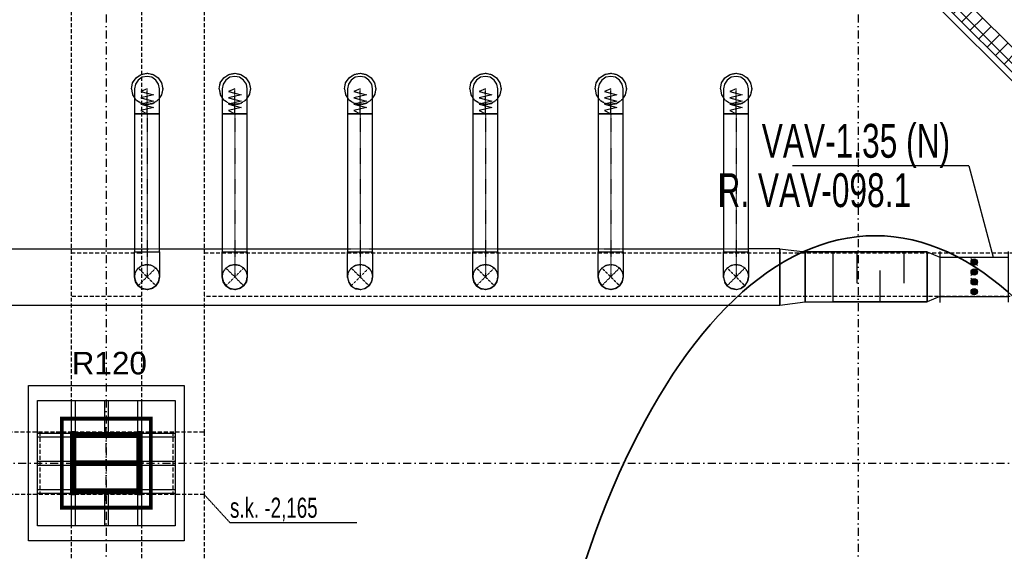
# Model space of a CAD drawing. Header units: centimetres. Extents: x -10729 to 144862, y -4437 to 43656.
# Tile 138 of 148: x 10991 to 11777, y 10930 to 11354. Entities that reach past the tile are written whole.
import ezdxf

# ---------------------------------------------------------------- set-up
doc = ezdxf.new("R2010")
doc.units = ezdxf.units.CM
doc.header["$LTSCALE"] = 0.1
for name, pattern in [('CADVENT_CENTERLINE', [9.9, 7.4, -1, 0.5, -1]), ('CADVENT_HIDDEN', [0.8, 0.25, -0.55]), ('Kondygnacja  -0_5$0$HIDDEN', [9.525, 6.35, -3.175]), ('Kondygnacja  -0_5$0$HIDDEN2', [4.7625, 3.175, -1.5875]), ('Osie rzutów$0$DASHDOT2', [12.7, 6.35, -3.175, 0, -3.175])]:
    doc.linetypes.add(name, pattern=pattern)
doc.layers.add('AU Strefa obsługiwana', color=90, linetype='Continuous', lineweight=35)
doc.layers.add('Kondygnacja  -0_5$0$ARCH_WIDOK', color=8, linetype='Continuous', lineweight=13)
for name, color, linetype in [('bgde-nawiewCEN', 7, 'Continuous'), ('bgde-nawiewDETAILS', 1, 'Continuous'), ('bgde-nawiewEXP', 1, 'Continuous'), ('bgde-nawiewHIDDEN', 1, 'Continuous'), ('bgde_redukcja', 3, 'Continuous'), ('bgde_tlumik', 6, 'Continuous'), ('bgde_VAV', 4, 'Continuous'), ('Kondygnacja  -0_5$0$ARCH_GK', 8, 'Continuous'), ('Kondygnacja  -0_5$0$ARCH_INFO_ODPORNOŚĆ OGNIOWA', 8, 'Continuous'), ('Kondygnacja  -0_5$0$ARCH_KONSTR_POWYŻEJ RZUTU', 8, 'Kondygnacja  -0_5$0$HIDDEN'), ('Kondygnacja  -0_5$0$ARCH_KONSTR_POWYŻEJ RZUTU_IST', 8, 'Kondygnacja  -0_5$0$HIDDEN2'), ('Kondygnacja  -0_5$0$ARCH_OKŁADZINA', 8, 'Continuous'), ('Kondygnacja  -0_5$0$ARCH_SŁUPY', 8, 'Continuous'), ('Osie rzutów$0$ARCH_INFO_OSIE_IST', 8, 'Osie rzutów$0$DASHDOT2'), ('Osie rzutów$0$ARCH_INFO_OSIE_OPISY_IST', 8, 'Continuous')]:
    doc.layers.add(name, color=color, linetype=linetype)
doc.layers.add('Kondygnacja  -0_5$0$ARCH_KONSTRUKCJA_NIEWIDOCZNA', color=8, linetype='Continuous', plot=False)
doc.styles.add('Kondygnacja  -0_5$0$Arial', font='ARIAL.TTF')
doc.styles.add('Kondygnacja  -0_5$0$BIKTS', font='bikromsw.shx', dxfattribs={"width": 0.8})
pattern_1 = [(45, (-1133.3117, -3177.9858), (-0.6735192, 0.6735192), [])]

# ---------------------------------------------------------------- blocks, each defined once
blk = doc.blocks.new('Osie rzutów')
at = {"layer": 'Osie rzutów$0$ARCH_INFO_OSIE_IST', "ltscale": 10}
for p, q in [((11060, 12510), (11060, 4623.26)), ((11660, 12510), (11660, 4623.26)), ((11060, 10970), (11060, 11030)), ((4436.04, 11000), (13655, 11000)), ((11090, 11000), (11030, 11000))]:
    blk.add_line(p, q, dxfattribs=at)
blk = doc.blocks.new('Kondygnacja  -0_5$0$słup_kwadrat')
at = {"layer": 'Kondygnacja  -0_5$0$ARCH_SŁUPY', "lineweight": 40}
h = blk.add_hatch(dxfattribs=at)
h.set_pattern_fill('ANSI31', color=256, scale=0.3, style=0)
h.set_pattern_definition(pattern_1)
h.paths.add_polyline_path([(36, 34), (39, 34), (39, 84), (36, 84)])
h = blk.add_hatch(dxfattribs=at)
h.set_pattern_fill('ANSI31', color=256, scale=0.3, style=0)
h.set_pattern_definition(pattern_1)
h.paths.add_polyline_path([(89, 80), (89, 83), (39, 83), (39, 80)])
h = blk.add_hatch(dxfattribs=at)
h.set_pattern_fill('ANSI31', color=256, scale=0.3, style=0)
h.set_pattern_definition(pattern_1)
h.paths.add_polyline_path([(89, 34), (92, 34), (92, 84), (89, 84)])
h = blk.add_hatch(dxfattribs=at)
h.set_pattern_fill('ANSI31', color=256, scale=0.3, style=0)
h.set_pattern_definition(pattern_1)
h.paths.add_polyline_path([(89, 57.5), (89, 60.5), (39, 60.5), (39, 57.5)])
h = blk.add_hatch(dxfattribs=at)
h.set_pattern_fill('ANSI31', color=256, scale=0.3, style=0)
h.set_pattern_definition(pattern_1)
h.paths.add_polyline_path([(89, 35), (89, 38), (39, 38), (39, 35)])
at = {"layer": 'Kondygnacja  -0_5$0$ARCH_KONSTRUKCJA_NIEWIDOCZNA'}
blk.add_lwpolyline([(119, 109), (119, 9), (9, 9), (9, 109)], close=True, dxfattribs=at)
for points in [[(36, 109), (36, 84)], [(39, 109), (39, 84)], [(62.5, 109), (62.5, 83)], [(65.5, 109), (65.5, 83)], [(89, 109), (89, 84)], [(92, 109), (92, 84)], [(9, 83), (36, 83)], [(9, 80), (36, 80)], [(92, 83), (119, 83)], [(92, 80), (119, 80)], [(9, 60.5), (36, 60.5)], [(9, 57.5), (36, 57.5)], [(92, 60.5), (119, 60.5)], [(92, 57.5), (119, 57.5)], [(9, 38), (36, 38)], [(9, 35), (36, 35)], [(36, 34), (36, 9)], [(39, 34), (39, 9)], [(62.5, 35), (62.5, 9)], [(65.49, 35), (65.49, 9)], [(89, 34), (89, 9)], [(92, 38), (119, 38)], [(92, 35), (119, 35)], [(92, 34), (92, 9)]]:
    blk.add_lwpolyline(points, dxfattribs=at)
at = {"layer": 'Kondygnacja  -0_5$0$ARCH_OKŁADZINA'}
blk.add_lwpolyline([(2, 121), (126, 121), (126, -3), (2, -3)], close=True, dxfattribs=at)
at = {"layer": 'Kondygnacja  -0_5$0$ARCH_SŁUPY', "lineweight": 40}
for p, q in [((39, 60.5), (89, 60.5)), ((89, 57.5), (39, 57.5))]:
    blk.add_line(p, q, dxfattribs=at)
at = {"layer": 'Kondygnacja  -0_5$0$ARCH_SŁUPY', "lineweight": 50, "const_width": 3}
blk.add_lwpolyline([(28.5, 94.5), (99.5, 94.5), (99.5, 23.5), (28.5, 23.5)], close=True, dxfattribs=at)
at = {"layer": 'Kondygnacja  -0_5$0$ARCH_SŁUPY', "lineweight": 40}
for points in [[(36, 84), (39, 84), (39, 34), (36, 34)], [(89, 84), (92, 84), (92, 34), (89, 34)]]:
    blk.add_lwpolyline(points, close=True, dxfattribs=at)
for points in [[(89, 83), (39, 83)], [(39, 80), (89, 80)], [(89, 38), (39, 38)], [(39, 35), (89, 35)]]:
    blk.add_lwpolyline(points, dxfattribs=at)
blk = doc.blocks.new('Kondygnacja  -0_5$0$konstrukcja istniejąca -0.5')
at = {"layer": 'Kondygnacja  -0_5$0$ARCH_KONSTR_POWYŻEJ RZUTU_IST', "ltscale": 10}
for points in [[(11032, 12175), (11032, 11025)], [(11088, 12175), (11088, 11025)], [(11138, 12175), (11138, 11025)], [(11032, 11167.89), (11088, 11167.89)], [(11138, 11167.89), (12138.47, 11167.89), (12138.47, 11132.89), (11138, 11132.89)], [(11088, 11132.89), (11032, 11132.89)], [(11138, 10975), (10982, 10975), (10982, 11025), (11138, 11025), (11138, 10975)], [(11032, 10975), (11032, 9825)], [(11088, 10975), (11088, 9825)], [(11138, 10975), (11138, 9825)]]:
    blk.add_lwpolyline(points, dxfattribs=at)
at = {"layer": 'Kondygnacja  -0_5$0$ARCH_KONSTR_POWYŻEJ RZUTU_IST', "ltscale": 10, "elevation": 0}
for points in [[(11007, 11025), (11007, 10975)], [(11113, 11025), (11113, 10975)]]:
    blk.add_lwpolyline(points, dxfattribs=at)
at = {"layer": 'Kondygnacja  -0_5$0$ARCH_KONSTR_POWYŻEJ RZUTU_IST'}
blk.add_lwpolyline([(11138, 10975), (11158.69, 10952.53), (11259.84, 10952.53)], dxfattribs=at)
at = {"layer": 'Kondygnacja  -0_5$0$ARCH_KONSTR_POWYŻEJ RZUTU_IST', "style": 'Kondygnacja  -0_5$0$BIKTS', "width": 0.7}
blk.add_text('s.k. -2,165', height=16, dxfattribs=at).set_placement((11158.69, 10956.46))
blk = doc.blocks.new('315')
at = {"layer": 'bgde_VAV', "color": 3, "linetype": 'Continuous', "lineweight": -2}
for p, q in [((-3942.4, 66705.7), (-3942.4, 66660.7)), ((-3942.4, 66660.7), (-3942.4, 66345.7)), ((-3392.4, 66661.5), (-3392.4, 66706.5)), ((-3392.4, 66346.5), (-3392.4, 66661.5)), ((-3942.4, 66345.7), (-3942.4, 66300.7)), ((-3392.4, 66301.5), (-3392.4, 66346.5))]:
    blk.add_line(p, q, dxfattribs=at)
at = {"layer": 'bgde_VAV', "color": 3, "linetype": 'ByBlock', "lineweight": -2}
for p, q in [((-3942.4, 66661.5), (-3392.4, 66661.5)), ((-3942.4, 66346.5), (-3392.4, 66346.5))]:
    blk.add_line(p, q, dxfattribs=at)
at = {"layer": 'bgde_VAV', "color": 3, "linetype": 'Continuous', "lineweight": -3}
for p, q in [((-3695.2, 66650), (-3639.6, 66594.3)), ((-3667.4, 66622.1), (-3687.8, 66636.9)), ((-3667.4, 66622.1), (-3682.2, 66642.5)), ((-3667.4, 66622.1), (-3675.2, 66646.1)), ((-3667.4, 66622.1), (-3667.4, 66647.3)), ((-3667.4, 66622.1), (-3659.6, 66646.1)), ((-3667.4, 66622.1), (-3652.6, 66642.5)), ((-3667.4, 66622.1), (-3647, 66636.9)), ((-3639.6, 66571.2), (-3695.2, 66515.5)), ((-3667.4, 66622.1), (-3692.6, 66622.1)), ((-3667.4, 66622.1), (-3691.4, 66629.9)), ((-3667.4, 66622.1), (-3691.4, 66614.3)), ((-3667.4, 66622.1), (-3687.8, 66607.3)), ((-3667.4, 66543.4), (-3687.8, 66558.2)), ((-3667.4, 66622.1), (-3682.2, 66601.7)), ((-3667.4, 66543.4), (-3682.2, 66563.7)), ((-3667.4, 66622.1), (-3675.2, 66598.1)), ((-3667.4, 66543.4), (-3675.2, 66567.3)), ((-3667.4, 66622.1), (-3643.4, 66629.9)), ((-3667.4, 66622.1), (-3642.2, 66622.1)), ((-3667.4, 66622.1), (-3643.4, 66614.3)), ((-3667.4, 66622.1), (-3647, 66607.3)), ((-3667.4, 66622.1), (-3652.6, 66601.7)), ((-3667.4, 66622.1), (-3659.6, 66598.1)), ((-3667.4, 66622.1), (-3667.4, 66596.9)), ((-3667.4, 66543.4), (-3667.4, 66568.6)), ((-3667.4, 66543.4), (-3659.6, 66567.3)), ((-3667.4, 66543.4), (-3652.6, 66563.7)), ((-3667.4, 66543.4), (-3647, 66558.2)), ((-3695.2, 66492.5), (-3639.6, 66436.8)), ((-3667.4, 66543.4), (-3692.6, 66543.4)), ((-3667.4, 66543.4), (-3691.4, 66551.1)), ((-3667.4, 66543.4), (-3691.4, 66535.6)), ((-3667.4, 66543.4), (-3687.8, 66528.5)), ((-3667.4, 66464.6), (-3687.8, 66479.4)), ((-3667.4, 66543.4), (-3682.2, 66523)), ((-3667.4, 66464.6), (-3682.2, 66485)), ((-3667.4, 66543.4), (-3675.2, 66519.4)), ((-3667.4, 66464.6), (-3675.2, 66488.6)), ((-3667.4, 66543.4), (-3643.4, 66551.1)), ((-3667.4, 66543.4), (-3642.2, 66543.4)), ((-3667.4, 66543.4), (-3643.4, 66535.6)), ((-3667.4, 66543.4), (-3647, 66528.5)), ((-3667.4, 66543.4), (-3652.6, 66523)), ((-3667.4, 66543.4), (-3659.6, 66519.4)), ((-3667.4, 66543.4), (-3667.4, 66518.2)), ((-3667.4, 66464.6), (-3667.4, 66489.8)), ((-3667.4, 66464.6), (-3659.6, 66488.6)), ((-3667.4, 66464.6), (-3652.6, 66485)), ((-3667.4, 66464.6), (-3647, 66479.4)), ((-3667.4, 66464.6), (-3692.6, 66464.6)), ((-3667.4, 66464.6), (-3691.4, 66472.4)), ((-3667.4, 66464.6), (-3691.4, 66456.8)), ((-3667.4, 66464.6), (-3687.8, 66449.8)), ((-3667.4, 66385.9), (-3687.8, 66400.7)), ((-3667.4, 66464.6), (-3682.2, 66444.2)), ((-3667.4, 66385.9), (-3682.2, 66406.2)), ((-3667.4, 66464.6), (-3675.2, 66440.6)), ((-3667.4, 66385.9), (-3675.2, 66409.8)), ((-3667.4, 66464.6), (-3643.4, 66472.4)), ((-3667.4, 66464.6), (-3642.2, 66464.6)), ((-3667.4, 66464.6), (-3643.4, 66456.8)), ((-3667.4, 66464.6), (-3647, 66449.8)), ((-3667.4, 66464.6), (-3652.6, 66444.2)), ((-3667.4, 66464.6), (-3659.6, 66440.6)), ((-3667.4, 66464.6), (-3667.4, 66439.4)), ((-3667.4, 66385.9), (-3667.4, 66411.1)), ((-3667.4, 66385.9), (-3659.6, 66409.8)), ((-3667.4, 66385.9), (-3652.6, 66406.2)), ((-3667.4, 66385.9), (-3647, 66400.7)), ((-3667.4, 66385.9), (-3692.6, 66385.9)), ((-3667.4, 66385.9), (-3691.4, 66393.6)), ((-3667.4, 66385.9), (-3691.4, 66378.1)), ((-3667.4, 66385.9), (-3687.8, 66371)), ((-3667.4, 66385.9), (-3682.2, 66365.5)), ((-3667.4, 66385.9), (-3675.2, 66361.9)), ((-3667.4, 66385.9), (-3643.4, 66393.6)), ((-3667.4, 66385.9), (-3642.2, 66385.9)), ((-3667.4, 66385.9), (-3643.4, 66378.1)), ((-3667.4, 66385.9), (-3647, 66371)), ((-3667.4, 66385.9), (-3652.6, 66365.5)), ((-3667.4, 66385.9), (-3659.6, 66361.9)), ((-3667.4, 66385.9), (-3667.4, 66360.7))]:
    blk.add_line(p, q, dxfattribs=at)
for centre in [(-3667.4, 66622.1), (-3667.4, 66543.4), (-3667.4, 66464.6), (-3667.4, 66385.9)]:
    blk.add_ellipse(centre, major_axis=(0, 25.2), ratio=1, start_param=-1.570796, end_param=4.712389, dxfattribs=at)
blk = doc.blocks.new('t35')
at = {"layer": 'bgde_tlumik'}
for p, q in [((-4604.9, 66704), (-4604.9, 66454)), ((-4229.9, 66704), (-4229.9, 66454)), ((-4417.4, 66304), (-4417.4, 66554))]:
    blk.add_line(p, q, dxfattribs=at)
blk.add_lwpolyline([(-4042.4, 66304), (-4792.4, 66304), (-4792.4, 66704), (-4042.4, 66704)], close=True, dxfattribs=at)

msp = doc.modelspace()

# ---------------------------------------------------------------- hatches: boundary and pattern name
at = {"layer": 'Kondygnacja  -0_5$0$ARCH_GK', "linetype": 'Continuous', "lineweight": -3}
h = msp.add_hatch(dxfattribs=at)
h.set_pattern_fill('ANSI37', color=256, scale=3, angle=-360, style=0)
h.paths.add_polyline_path([(11139.584, 11975), (11133.785, 11961), (13343.24, 9751.545), (13353.139, 9761.445)], flags=0)

# ---------------------------------------------------------------- linework, layer by layer
at = {"layer": 'AU Strefa obsługiwana'}
msp.add_ellipse((11673.572, 10534.45), major_axis=(0, -646.995), ratio=0.4463486, start_param=-1.5707963, end_param=4.712389, dxfattribs=at)
at = {"layer": 'bgde-nawiewCEN', "linetype": 'CADVENT_CENTERLINE', "ltscale": 0.06}
for p, q in [((11092.52, 11298.556), (11092.52, 11298.603)), ((11092.52, 11298.443), (11092.52, 11298.556)), ((11092.52, 11298.224), (11092.52, 11298.443)), ((11092.52, 11297.863), (11092.52, 11298.224)), ((11092.52, 11297.323), (11092.52, 11297.863)), ((11092.52, 11296.571), (11092.52, 11297.323)), ((11092.52, 11295.569), (11092.52, 11296.571)), ((11092.52, 11294.283), (11092.52, 11295.569)), ((11092.52, 11292.677), (11092.52, 11294.283)), ((11092.52, 11290.716), (11092.52, 11292.677)), ((11162.52, 11298.556), (11162.52, 11298.603)), ((11162.52, 11298.443), (11162.52, 11298.556)), ((11162.52, 11298.224), (11162.52, 11298.443)), ((11162.52, 11297.863), (11162.52, 11298.224)), ((11162.52, 11297.323), (11162.52, 11297.863)), ((11162.52, 11296.571), (11162.52, 11297.323)), ((11162.52, 11295.569), (11162.52, 11296.571)), ((11162.52, 11294.283), (11162.52, 11295.569)), ((11162.52, 11292.677), (11162.52, 11294.283)), ((11162.52, 11290.716), (11162.52, 11292.677)), ((11262.52, 11298.556), (11262.52, 11298.603)), ((11262.52, 11298.443), (11262.52, 11298.556)), ((11262.52, 11298.224), (11262.52, 11298.443)), ((11262.52, 11297.863), (11262.52, 11298.224)), ((11262.52, 11297.323), (11262.52, 11297.863)), ((11262.52, 11296.571), (11262.52, 11297.323)), ((11262.52, 11295.569), (11262.52, 11296.571)), ((11262.52, 11294.283), (11262.52, 11295.569)), ((11262.52, 11292.677), (11262.52, 11294.283)), ((11262.52, 11290.716), (11262.52, 11292.677)), ((11362.52, 11298.556), (11362.52, 11298.603)), ((11362.52, 11298.443), (11362.52, 11298.556)), ((11362.52, 11298.224), (11362.52, 11298.443)), ((11362.52, 11297.863), (11362.52, 11298.224)), ((11362.52, 11297.323), (11362.52, 11297.863)), ((11362.52, 11296.571), (11362.52, 11297.323)), ((11362.52, 11295.569), (11362.52, 11296.571)), ((11362.52, 11294.283), (11362.52, 11295.569)), ((11362.52, 11292.677), (11362.52, 11294.283)), ((11362.52, 11290.716), (11362.52, 11292.677)), ((11462.52, 11298.556), (11462.52, 11298.603)), ((11462.52, 11298.443), (11462.52, 11298.556)), ((11462.52, 11298.224), (11462.52, 11298.443)), ((11462.52, 11297.863), (11462.52, 11298.224)), ((11462.52, 11297.323), (11462.52, 11297.863)), ((11462.52, 11296.571), (11462.52, 11297.323)), ((11462.52, 11295.569), (11462.52, 11296.571)), ((11462.52, 11294.283), (11462.52, 11295.569)), ((11462.52, 11292.677), (11462.52, 11294.283)), ((11462.52, 11290.716), (11462.52, 11292.677)), ((11562.52, 11298.556), (11562.52, 11298.603)), ((11562.52, 11298.443), (11562.52, 11298.556)), ((11562.52, 11298.224), (11562.52, 11298.443)), ((11562.52, 11297.863), (11562.52, 11298.224)), ((11562.52, 11297.323), (11562.52, 11297.863)), ((11562.52, 11296.571), (11562.52, 11297.323)), ((11562.52, 11295.569), (11562.52, 11296.571)), ((11562.52, 11294.283), (11562.52, 11295.569)), ((11562.52, 11292.677), (11562.52, 11294.283)), ((11562.52, 11290.716), (11562.52, 11292.677)), ((11092.52, 11288.363), (11092.52, 11290.716)), ((11092.52, 11285.584), (11092.52, 11288.363)), ((11092.52, 11280.473), (11092.52, 11285.584)), ((11162.52, 11288.363), (11162.52, 11290.716)), ((11162.52, 11285.584), (11162.52, 11288.363)), ((11162.52, 11280.473), (11162.52, 11285.584)), ((11262.52, 11288.363), (11262.52, 11290.716)), ((11262.52, 11285.584), (11262.52, 11288.363)), ((11262.52, 11280.473), (11262.52, 11285.584)), ((11362.52, 11288.363), (11362.52, 11290.716)), ((11362.52, 11285.584), (11362.52, 11288.363)), ((11362.52, 11280.473), (11362.52, 11285.584)), ((11462.52, 11288.363), (11462.52, 11290.716)), ((11462.52, 11285.584), (11462.52, 11288.363)), ((11462.52, 11280.473), (11462.52, 11285.584)), ((11562.52, 11288.363), (11562.52, 11290.716)), ((11562.52, 11285.584), (11562.52, 11288.363)), ((11562.52, 11280.473), (11562.52, 11285.584)), ((11092.52, 11278.603), (11092.52, 11280.473)), ((11092.52, 11278.603), (11092.52, 11168.606)), ((11162.52, 11278.603), (11162.52, 11280.473)), ((11162.52, 11278.603), (11162.52, 11168.606)), ((11262.52, 11278.603), (11262.52, 11280.473)), ((11262.52, 11278.603), (11262.52, 11168.606)), ((11362.52, 11278.603), (11362.52, 11280.473)), ((11362.52, 11278.603), (11362.52, 11168.606)), ((11462.52, 11278.603), (11462.52, 11280.473)), ((11462.52, 11278.603), (11462.52, 11168.606)), ((11562.52, 11278.603), (11562.52, 11280.473)), ((11562.52, 11278.603), (11562.52, 11168.606)), ((11092.52, 11168.606), (11092.52, 11148.606)), ((11162.52, 11168.606), (11162.52, 11148.606)), ((11262.52, 11168.606), (11262.52, 11148.606)), ((11362.52, 11168.606), (11362.52, 11148.606)), ((11462.52, 11168.606), (11462.52, 11148.606)), ((11562.52, 11168.606), (11562.52, 11148.606))]:
    msp.add_line(p, q, dxfattribs=at)
at = {"layer": 'bgde-nawiewDETAILS', "linetype": 'CADVENT_HIDDEN'}
for p, q in [((11085.449, 11141.535), (11099.591, 11155.677)), ((11085.449, 11155.677), (11099.591, 11141.535)), ((11155.449, 11141.535), (11169.591, 11155.677)), ((11155.449, 11155.677), (11169.591, 11141.535)), ((11255.449, 11141.535), (11269.591, 11155.677)), ((11255.449, 11155.677), (11269.591, 11141.535)), ((11355.449, 11141.535), (11369.591, 11155.677)), ((11355.449, 11155.677), (11369.591, 11141.535)), ((11455.449, 11141.535), (11469.591, 11155.677)), ((11455.449, 11155.677), (11469.591, 11141.535)), ((11555.449, 11141.535), (11569.591, 11155.677)), ((11555.449, 11155.677), (11569.591, 11141.535))]:
    msp.add_line(p, q, dxfattribs=at)
at = {"layer": 'bgde-nawiewEXP', "linetype": 'Continuous'}
for points in [[(11080.02, 11298.603), (11080.972, 11303.387), (11083.681, 11307.442), (11087.737, 11310.152), (11092.52, 11311.103), (11097.304, 11310.152), (11101.359, 11307.442), (11104.069, 11303.387), (11105.02, 11298.603), (11104.069, 11293.82), (11102.52, 11291.502)], [(11150.02, 11298.603), (11150.972, 11303.387), (11153.681, 11307.442), (11157.737, 11310.152), (11162.52, 11311.103), (11167.304, 11310.152), (11171.359, 11307.442), (11174.069, 11303.387), (11175.02, 11298.603), (11174.069, 11293.82), (11172.52, 11291.502)], [(11250.02, 11298.603), (11250.972, 11303.387), (11253.681, 11307.442), (11257.737, 11310.152), (11262.52, 11311.103), (11267.304, 11310.152), (11271.359, 11307.442), (11274.069, 11303.387), (11275.02, 11298.603), (11274.069, 11293.82), (11272.52, 11291.502)], [(11350.02, 11298.603), (11350.972, 11303.387), (11353.681, 11307.442), (11357.737, 11310.152), (11362.52, 11311.103), (11367.304, 11310.152), (11371.359, 11307.442), (11374.069, 11303.387), (11375.02, 11298.603), (11374.069, 11293.82), (11372.52, 11291.502)], [(11450.02, 11298.603), (11450.972, 11303.387), (11453.681, 11307.442), (11457.737, 11310.152), (11462.52, 11311.103), (11467.304, 11310.152), (11471.359, 11307.442), (11474.069, 11303.387), (11475.02, 11298.603), (11474.069, 11293.82), (11472.52, 11291.502)], [(11550.02, 11298.603), (11550.972, 11303.387), (11553.681, 11307.442), (11557.737, 11310.152), (11562.52, 11311.103), (11567.304, 11310.152), (11571.359, 11307.442), (11574.069, 11303.387), (11575.02, 11298.603), (11574.069, 11293.82), (11572.52, 11291.502)], [(11080.02, 11298.603), (11080.972, 11293.82), (11082.52, 11291.502)], [(11150.02, 11298.603), (11150.972, 11293.82), (11152.52, 11291.502)], [(11250.02, 11298.603), (11250.972, 11293.82), (11252.52, 11291.502)], [(11350.02, 11298.603), (11350.972, 11293.82), (11352.52, 11291.502)], [(11450.02, 11298.603), (11450.972, 11293.82), (11452.52, 11291.502)], [(11550.02, 11298.603), (11550.972, 11293.82), (11552.52, 11291.502)], [(10143.104, 11126.106), (11597.601, 11126.106), (11597.601, 11171.106), (11572.52, 11171.106)], [(10982.52, 11171.106), (11082.52, 11171.106)], [(11102.52, 11171.106), (11152.52, 11171.106)], [(11172.52, 11171.106), (11252.52, 11171.106)], [(11252.52, 11148.606), (11252.52, 11168.606), (11272.52, 11168.606), (11272.52, 11148.606), (11271.907, 11145.524)], [(11272.52, 11171.106), (11352.52, 11171.106)], [(11372.52, 11171.106), (11452.52, 11171.106)], [(11472.52, 11171.106), (11552.52, 11171.106)], [(11552.52, 11148.606), (11552.52, 11168.606), (11572.52, 11168.606), (11572.52, 11148.606), (11571.9, 11145.487)], [(11597.601, 11171.106), (11597.601, 11126.106)], [(11597.601, 11171.106), (11617.601, 11168.606), (11617.601, 11128.606), (11715.065, 11128.606), (11715.065, 11168.606)], [(11597.601, 11126.106), (11597.601, 11171.106)], [(11597.601, 11126.106), (11617.601, 11128.606), (11617.601, 11168.606), (11715.065, 11168.606)], [(11715.065, 11168.606), (11617.601, 11168.606)], [(11082.52, 11148.606), (11083.281, 11144.779), (11083.484, 11144.475)], [(11082.534, 11148.085), (11082.586, 11148.446)], [(11082.534, 11148.085), (11083.493, 11144.303), (11085.312, 11141.866)], [(11083.76, 11144.063), (11085.449, 11141.535), (11088.693, 11139.367), (11089.052, 11139.296)], [(11097.063, 11139.845), (11099.591, 11141.535), (11101.759, 11144.779), (11101.83, 11145.137)], [(11099.657, 11141.694), (11099.95, 11141.912), (11101.946, 11145.265), (11102.383, 11148.274)], [(11101.927, 11145.624), (11102.52, 11148.606)], [(11152.52, 11148.606), (11153.281, 11144.779), (11153.456, 11144.517)], [(11152.53, 11148.156), (11152.578, 11148.467)], [(11152.53, 11148.156), (11153.463, 11144.367), (11155.325, 11141.836)], [(11153.704, 11144.147), (11155.449, 11141.535), (11158.693, 11139.367), (11159.002, 11139.305)], [(11166.979, 11139.789), (11169.591, 11141.535), (11171.759, 11144.779), (11171.82, 11145.087)], [(11169.649, 11141.674), (11169.902, 11141.86), (11171.922, 11145.199), (11172.396, 11148.305)], [(11171.907, 11145.524), (11172.52, 11148.606)], [(11252.52, 11148.606), (11253.281, 11144.779), (11253.456, 11144.517)], [(11252.52, 11148.606), (11253.281, 11144.779), (11255.449, 11141.535), (11253.704, 11144.147)], [(11252.53, 11148.156), (11252.578, 11148.467)], [(11252.53, 11148.156), (11253.463, 11144.367), (11255.325, 11141.836)], [(11269.591, 11141.535), (11271.759, 11144.779), (11272.52, 11148.606)], [(11269.591, 11141.535), (11271.759, 11144.779), (11271.82, 11145.087)], [(11269.649, 11141.674), (11269.902, 11141.86), (11271.922, 11145.199), (11272.396, 11148.305)], [(11352.52, 11148.606), (11353.281, 11144.779), (11353.456, 11144.517)], [(11352.53, 11148.156), (11352.578, 11148.467)], [(11352.53, 11148.156), (11353.463, 11144.367), (11355.325, 11141.836)], [(11353.704, 11144.147), (11355.449, 11141.535), (11358.693, 11139.367), (11359.002, 11139.305)], [(11366.979, 11139.789), (11369.591, 11141.535), (11371.759, 11144.779), (11371.82, 11145.087)], [(11369.649, 11141.674), (11369.902, 11141.86), (11371.922, 11145.199), (11372.396, 11148.305)], [(11371.907, 11145.524), (11372.52, 11148.606)], [(11452.52, 11148.606), (11453.281, 11144.779), (11453.446, 11144.532)], [(11452.529, 11148.181), (11452.575, 11148.474)], [(11452.529, 11148.181), (11453.452, 11144.39), (11455.33, 11141.824)], [(11453.683, 11144.179), (11455.449, 11141.535), (11458.693, 11139.367), (11458.984, 11139.309)], [(11466.947, 11139.768), (11469.591, 11141.535), (11471.759, 11144.779), (11471.817, 11145.07)], [(11469.646, 11141.666), (11469.885, 11141.841), (11471.913, 11145.174), (11472.401, 11148.317)], [(11471.9, 11145.487), (11472.52, 11148.606)], [(11552.52, 11148.606), (11553.281, 11144.779), (11553.446, 11144.532)], [(11552.52, 11148.606), (11553.281, 11144.779), (11555.449, 11141.535), (11553.683, 11144.179)], [(11552.529, 11148.181), (11552.575, 11148.474)], [(11552.529, 11148.181), (11553.452, 11144.39), (11555.33, 11141.824)], [(11569.591, 11141.535), (11571.759, 11144.779), (11572.52, 11148.606)], [(11569.591, 11141.535), (11571.759, 11144.779), (11571.817, 11145.07)], [(11569.646, 11141.666), (11569.885, 11141.841), (11571.913, 11145.174), (11572.401, 11148.317)], [(11085.609, 11141.469), (11085.827, 11141.176), (11089.18, 11139.18), (11092.189, 11138.743)], [(11089.538, 11139.199), (11092.52, 11138.606), (11096.347, 11139.367), (11096.651, 11139.57)], [(11092.68, 11138.672), (11093.041, 11138.619), (11096.823, 11139.579), (11099.26, 11141.397)], [(11155.588, 11141.477), (11155.775, 11141.224), (11159.113, 11139.204), (11162.219, 11138.73)], [(11159.439, 11139.219), (11162.52, 11138.606), (11166.347, 11139.367), (11166.609, 11139.542)], [(11162.659, 11138.663), (11162.97, 11138.616), (11166.759, 11139.548), (11169.29, 11141.41)], [(11255.449, 11141.535), (11258.693, 11139.367), (11259.002, 11139.305)], [(11255.449, 11141.535), (11258.693, 11139.367), (11262.52, 11138.606), (11259.439, 11139.219)], [(11255.588, 11141.477), (11255.775, 11141.224), (11259.113, 11139.204), (11262.219, 11138.73)], [(11262.52, 11138.606), (11266.347, 11139.367), (11269.591, 11141.535), (11266.979, 11139.789)], [(11262.52, 11138.606), (11266.347, 11139.367), (11266.609, 11139.542)], [(11262.659, 11138.663), (11262.97, 11138.616), (11266.759, 11139.548), (11269.29, 11141.41)], [(11355.588, 11141.477), (11355.775, 11141.224), (11359.113, 11139.204), (11362.219, 11138.73)], [(11359.439, 11139.219), (11362.52, 11138.606), (11366.347, 11139.367), (11366.609, 11139.542)], [(11362.659, 11138.663), (11362.97, 11138.616), (11366.759, 11139.548), (11369.29, 11141.41)], [(11455.581, 11141.48), (11455.756, 11141.241), (11459.089, 11139.213), (11462.231, 11138.725)], [(11459.401, 11139.226), (11462.52, 11138.606), (11466.347, 11139.367), (11466.594, 11139.532)], [(11462.652, 11138.66), (11462.945, 11138.615), (11466.736, 11139.538), (11469.302, 11141.415)], [(11555.449, 11141.535), (11558.693, 11139.367), (11558.984, 11139.309)], [(11555.449, 11141.535), (11558.693, 11139.367), (11562.52, 11138.606), (11559.401, 11139.226)], [(11555.581, 11141.48), (11555.756, 11141.241), (11559.089, 11139.213), (11562.231, 11138.725)], [(11562.52, 11138.606), (11566.347, 11139.367), (11569.591, 11141.535), (11566.947, 11139.768)], [(11562.52, 11138.606), (11566.347, 11139.367), (11566.594, 11139.532)], [(11562.652, 11138.66), (11562.945, 11138.615), (11566.736, 11139.538), (11569.302, 11141.415)]]:
    msp.add_lwpolyline(points, dxfattribs=at)
for points in [[(11082.52, 11294.283), (11082.52, 11278.603), (11102.52, 11278.603), (11102.52, 11298.603), (11101.759, 11302.43), (11099.591, 11305.674), (11096.347, 11307.842), (11092.52, 11308.603), (11088.693, 11307.842), (11085.449, 11305.674), (11083.281, 11302.43), (11082.52, 11298.603), (11082.52, 11295.569)], [(11152.52, 11298.556), (11152.52, 11278.603), (11172.52, 11278.603), (11172.52, 11298.603), (11171.759, 11302.43), (11169.591, 11305.674), (11166.347, 11307.842), (11162.52, 11308.603), (11158.693, 11307.842), (11155.449, 11305.674), (11153.281, 11302.43), (11152.52, 11298.603)], [(11252.52, 11298.556), (11252.52, 11278.603), (11272.52, 11278.603), (11272.52, 11298.603), (11271.759, 11302.43), (11269.591, 11305.674), (11266.347, 11307.842), (11262.52, 11308.603), (11258.693, 11307.842), (11255.449, 11305.674), (11253.281, 11302.43), (11252.52, 11298.603)], [(11352.52, 11294.283), (11352.52, 11278.603), (11372.52, 11278.603), (11372.52, 11298.603), (11371.759, 11302.43), (11369.591, 11305.674), (11366.347, 11307.842), (11362.52, 11308.603), (11358.693, 11307.842), (11355.449, 11305.674), (11353.281, 11302.43), (11352.52, 11298.603), (11352.52, 11295.569)], [(11452.52, 11294.283), (11452.52, 11278.603), (11472.52, 11278.603), (11472.52, 11298.603), (11471.759, 11302.43), (11469.591, 11305.674), (11466.347, 11307.842), (11462.52, 11308.603), (11458.693, 11307.842), (11455.449, 11305.674), (11453.281, 11302.43), (11452.52, 11298.603), (11452.52, 11295.569)], [(11552.52, 11295.569), (11552.52, 11278.603), (11572.52, 11278.603), (11572.52, 11298.603), (11571.759, 11302.43), (11569.591, 11305.674), (11566.347, 11307.842), (11562.52, 11308.603), (11558.693, 11307.842), (11555.449, 11305.674), (11553.281, 11302.43), (11552.52, 11298.603), (11552.52, 11296.571)], [(11082.52, 11168.606), (11102.52, 11168.606), (11102.52, 11278.603), (11082.52, 11278.603)], [(11152.52, 11168.606), (11172.52, 11168.606), (11172.52, 11278.603), (11152.52, 11278.603)], [(11252.52, 11168.606), (11272.52, 11168.606), (11272.52, 11278.603), (11252.52, 11278.603)], [(11352.52, 11168.606), (11372.52, 11168.606), (11372.52, 11278.603), (11352.52, 11278.603)], [(11452.52, 11168.606), (11472.52, 11168.606), (11472.52, 11278.603), (11452.52, 11278.603)], [(11552.52, 11168.606), (11572.52, 11168.606), (11572.52, 11278.603), (11552.52, 11278.603)], [(11082.52, 11148.606), (11082.52, 11168.606), (11102.52, 11168.606), (11102.52, 11148.606), (11101.759, 11144.779), (11099.591, 11141.535), (11096.347, 11139.367), (11092.52, 11138.606), (11088.693, 11139.367), (11085.449, 11141.535), (11083.281, 11144.779)], [(11152.52, 11148.606), (11152.52, 11168.606), (11172.52, 11168.606), (11172.52, 11148.606), (11171.759, 11144.779), (11169.591, 11141.535), (11166.347, 11139.367), (11162.52, 11138.606), (11158.693, 11139.367), (11155.449, 11141.535), (11153.281, 11144.779)], [(11352.52, 11148.606), (11352.52, 11168.606), (11372.52, 11168.606), (11372.52, 11148.606), (11371.759, 11144.779), (11369.591, 11141.535), (11366.347, 11139.367), (11362.52, 11138.606), (11358.693, 11139.367), (11355.449, 11141.535), (11353.281, 11144.779)], [(11452.52, 11148.606), (11452.52, 11168.606), (11472.52, 11168.606), (11472.52, 11148.606), (11471.759, 11144.779), (11469.591, 11141.535), (11466.347, 11139.367), (11462.52, 11138.606), (11458.693, 11139.367), (11455.449, 11141.535), (11453.281, 11144.779)], [(11715.065, 11168.606), (11725.065, 11164.356), (11725.065, 11132.856), (11715.065, 11128.606)]]:
    msp.add_lwpolyline(points, close=True, dxfattribs=at)
at = {"layer": 'bgde-nawiewEXP'}
for points in [[(11092.52, 11298.603), (11087.52, 11296.473), (11097.52, 11293.937), (11087.52, 11291.415), (11097.52, 11288.887), (11087.52, 11286.333), (11097.52, 11283.797), (11087.52, 11281.252), (11092.52, 11278.603)], [(11162.52, 11298.603), (11157.52, 11296.473), (11167.52, 11293.937), (11157.52, 11291.415), (11167.52, 11288.887), (11157.52, 11286.333), (11167.52, 11283.797), (11157.52, 11281.252), (11162.52, 11278.603)], [(11262.52, 11298.603), (11257.52, 11296.473), (11267.52, 11293.937), (11257.52, 11291.415), (11267.52, 11288.887), (11257.52, 11286.333), (11267.52, 11283.797), (11257.52, 11281.252), (11262.52, 11278.603)], [(11362.52, 11298.603), (11357.52, 11296.473), (11367.52, 11293.937), (11357.52, 11291.415), (11367.52, 11288.887), (11357.52, 11286.333), (11367.52, 11283.797), (11357.52, 11281.252), (11362.52, 11278.603)], [(11462.52, 11298.603), (11457.52, 11296.473), (11467.52, 11293.937), (11457.52, 11291.415), (11467.52, 11288.887), (11457.52, 11286.333), (11467.52, 11283.797), (11457.52, 11281.252), (11462.52, 11278.603)], [(11562.52, 11298.603), (11557.52, 11296.473), (11567.52, 11293.937), (11557.52, 11291.415), (11567.52, 11288.887), (11557.52, 11286.333), (11567.52, 11283.797), (11557.52, 11281.252), (11562.52, 11278.603)]]:
    msp.add_lwpolyline(points, dxfattribs=at)
at = {"layer": 'bgde-nawiewHIDDEN', "linetype": 'CADVENT_HIDDEN'}
for points in [[(11080.02, 11298.603), (11080.972, 11303.387), (11083.681, 11307.442), (11087.737, 11310.152), (11092.52, 11311.103), (11097.304, 11310.152), (11101.359, 11307.442), (11104.069, 11303.387), (11105.02, 11298.603), (11104.069, 11293.82), (11101.359, 11289.764), (11097.304, 11287.055), (11092.52, 11286.103), (11087.737, 11287.055), (11083.681, 11289.764), (11082.52, 11291.502)], [(11150.02, 11298.603), (11150.972, 11303.387), (11153.681, 11307.442), (11157.737, 11310.152), (11162.52, 11311.103), (11167.304, 11310.152), (11171.359, 11307.442), (11174.069, 11303.387), (11175.02, 11298.603), (11174.069, 11293.82), (11171.359, 11289.764), (11167.304, 11287.055), (11162.52, 11286.103), (11157.737, 11287.055), (11153.681, 11289.764), (11152.52, 11291.502)], [(11250.02, 11298.603), (11250.972, 11303.387), (11253.681, 11307.442), (11257.737, 11310.152), (11262.52, 11311.103), (11267.304, 11310.152), (11271.359, 11307.442), (11274.069, 11303.387), (11275.02, 11298.603), (11274.069, 11293.82), (11271.359, 11289.764), (11267.304, 11287.055), (11262.52, 11286.103), (11257.737, 11287.055), (11253.681, 11289.764), (11252.52, 11291.502)], [(11350.02, 11298.603), (11350.972, 11303.387), (11353.681, 11307.442), (11357.737, 11310.152), (11362.52, 11311.103), (11367.304, 11310.152), (11371.359, 11307.442), (11374.069, 11303.387), (11375.02, 11298.603), (11374.069, 11293.82), (11371.359, 11289.764), (11367.304, 11287.055), (11362.52, 11286.103), (11357.737, 11287.055), (11353.681, 11289.764), (11352.52, 11291.502)], [(11450.02, 11298.603), (11450.972, 11303.387), (11453.681, 11307.442), (11457.737, 11310.152), (11462.52, 11311.103), (11467.304, 11310.152), (11471.359, 11307.442), (11474.069, 11303.387), (11475.02, 11298.603), (11474.069, 11293.82), (11471.359, 11289.764), (11467.304, 11287.055), (11462.52, 11286.103), (11457.737, 11287.055), (11453.681, 11289.764), (11452.52, 11291.502)], [(11550.02, 11298.603), (11550.972, 11303.387), (11553.681, 11307.442), (11557.737, 11310.152), (11562.52, 11311.103), (11567.304, 11310.152), (11571.359, 11307.442), (11574.069, 11303.387), (11575.02, 11298.603), (11574.069, 11293.82), (11571.359, 11289.764), (11567.304, 11287.055), (11562.52, 11286.103), (11557.737, 11287.055), (11553.681, 11289.764), (11552.52, 11291.502)], [(11080.02, 11298.603), (11080.972, 11293.82), (11083.681, 11289.764), (11087.737, 11287.055), (11092.52, 11286.103), (11097.304, 11287.055), (11101.359, 11289.764), (11102.52, 11291.502)], [(11150.02, 11298.603), (11150.972, 11293.82), (11153.681, 11289.764), (11157.737, 11287.055), (11162.52, 11286.103), (11167.304, 11287.055), (11171.359, 11289.764), (11172.52, 11291.502)], [(11250.02, 11298.603), (11250.972, 11293.82), (11253.681, 11289.764), (11257.737, 11287.055), (11262.52, 11286.103), (11267.304, 11287.055), (11271.359, 11289.764), (11272.52, 11291.502)], [(11350.02, 11298.603), (11350.972, 11293.82), (11353.681, 11289.764), (11357.737, 11287.055), (11362.52, 11286.103), (11367.304, 11287.055), (11371.359, 11289.764), (11372.52, 11291.502)], [(11450.02, 11298.603), (11450.972, 11293.82), (11453.681, 11289.764), (11457.737, 11287.055), (11462.52, 11286.103), (11467.304, 11287.055), (11471.359, 11289.764), (11472.52, 11291.502)], [(11550.02, 11298.603), (11550.972, 11293.82), (11553.681, 11289.764), (11557.737, 11287.055), (11562.52, 11286.103), (11567.304, 11287.055), (11571.359, 11289.764), (11572.52, 11291.502)], [(11082.52, 11171.106), (11102.52, 11171.106)], [(11152.52, 11171.106), (11172.52, 11171.106)], [(11252.52, 11171.106), (11272.52, 11171.106)], [(11352.52, 11171.106), (11372.52, 11171.106)], [(11452.52, 11171.106), (11472.52, 11171.106)], [(11552.52, 11171.106), (11572.52, 11171.106)], [(11082.52, 11148.606), (11083.281, 11152.433), (11085.449, 11155.677), (11088.693, 11157.844), (11092.52, 11158.606), (11096.347, 11157.844), (11099.591, 11155.677), (11101.759, 11152.433), (11102.52, 11148.606)], [(11082.586, 11148.446), (11083.095, 11151.946), (11085.091, 11155.299), (11088.218, 11157.633), (11092, 11158.592), (11095.861, 11158.031), (11099.214, 11156.035), (11101.547, 11152.908), (11102.507, 11149.126), (11102.383, 11148.274)], [(11152.52, 11148.606), (11153.281, 11152.433), (11155.449, 11155.677), (11158.693, 11157.844), (11162.52, 11158.606), (11166.347, 11157.844), (11169.591, 11155.677), (11171.759, 11152.433), (11172.52, 11148.606)], [(11152.578, 11148.467), (11153.119, 11152.013), (11155.138, 11155.351), (11158.281, 11157.663), (11162.07, 11158.596), (11165.927, 11158.007), (11169.266, 11155.988), (11171.577, 11152.844), (11172.51, 11149.056), (11172.396, 11148.305)], [(11252.52, 11148.606), (11253.281, 11152.433), (11255.449, 11155.677), (11258.693, 11157.844), (11262.52, 11158.606), (11266.347, 11157.844), (11269.591, 11155.677), (11271.759, 11152.433), (11272.52, 11148.606)], [(11252.578, 11148.467), (11253.119, 11152.013), (11255.138, 11155.351), (11258.281, 11157.663), (11262.07, 11158.596), (11265.927, 11158.007), (11269.266, 11155.988), (11271.577, 11152.844), (11272.51, 11149.056), (11272.396, 11148.305)], [(11352.52, 11148.606), (11353.281, 11152.433), (11355.449, 11155.677), (11358.693, 11157.844), (11362.52, 11158.606), (11366.347, 11157.844), (11369.591, 11155.677), (11371.759, 11152.433), (11372.52, 11148.606)], [(11352.578, 11148.467), (11353.119, 11152.013), (11355.138, 11155.351), (11358.281, 11157.663), (11362.07, 11158.596), (11365.927, 11158.007), (11369.266, 11155.988), (11371.577, 11152.844), (11372.51, 11149.056), (11372.396, 11148.305)], [(11452.52, 11148.606), (11453.281, 11152.433), (11455.449, 11155.677), (11458.693, 11157.844), (11462.52, 11158.606), (11466.347, 11157.844), (11469.591, 11155.677), (11471.759, 11152.433), (11472.52, 11148.606)], [(11452.575, 11148.474), (11453.127, 11152.037), (11455.155, 11155.37), (11458.305, 11157.674), (11462.096, 11158.597), (11465.952, 11157.999), (11469.285, 11155.971), (11471.588, 11152.821), (11472.511, 11149.03), (11472.401, 11148.317)], [(11552.52, 11148.606), (11553.281, 11152.433), (11555.449, 11155.677), (11558.693, 11157.844), (11562.52, 11158.606), (11566.347, 11157.844), (11569.591, 11155.677), (11571.759, 11152.433), (11572.52, 11148.606)], [(11552.575, 11148.474), (11553.127, 11152.037), (11555.155, 11155.37), (11558.305, 11157.674), (11562.096, 11158.597), (11565.952, 11157.999), (11569.285, 11155.971), (11571.588, 11152.821), (11572.511, 11149.03), (11572.401, 11148.317)], [(11083.484, 11144.475), (11083.76, 11144.063)], [(11085.312, 11141.866), (11085.609, 11141.469)], [(11101.83, 11145.137), (11101.927, 11145.624)], [(11153.456, 11144.517), (11153.704, 11144.147)], [(11171.82, 11145.087), (11171.907, 11145.524)], [(11253.456, 11144.517), (11253.704, 11144.147)], [(11271.82, 11145.087), (11271.907, 11145.524)], [(11353.456, 11144.517), (11353.704, 11144.147)], [(11371.82, 11145.087), (11371.907, 11145.524)], [(11453.446, 11144.532), (11453.683, 11144.179)], [(11471.817, 11145.07), (11471.9, 11145.487)], [(11553.446, 11144.532), (11553.683, 11144.179)], [(11571.817, 11145.07), (11571.9, 11145.487)], [(11089.052, 11139.296), (11089.538, 11139.199)], [(11092.189, 11138.743), (11092.68, 11138.672)], [(11096.651, 11139.57), (11097.063, 11139.845)], [(11099.26, 11141.397), (11099.657, 11141.694)], [(11155.325, 11141.836), (11155.588, 11141.477)], [(11159.002, 11139.305), (11159.439, 11139.219)], [(11162.219, 11138.73), (11162.659, 11138.663)], [(11166.609, 11139.542), (11166.979, 11139.789)], [(11169.29, 11141.41), (11169.649, 11141.674)], [(11255.325, 11141.836), (11255.588, 11141.477)], [(11259.002, 11139.305), (11259.439, 11139.219)], [(11262.219, 11138.73), (11262.659, 11138.663)], [(11266.609, 11139.542), (11266.979, 11139.789)], [(11269.29, 11141.41), (11269.649, 11141.674)], [(11355.325, 11141.836), (11355.588, 11141.477)], [(11359.002, 11139.305), (11359.439, 11139.219)], [(11362.219, 11138.73), (11362.659, 11138.663)], [(11366.609, 11139.542), (11366.979, 11139.789)], [(11369.29, 11141.41), (11369.649, 11141.674)], [(11455.33, 11141.824), (11455.581, 11141.48)], [(11458.984, 11139.309), (11459.401, 11139.226)], [(11462.231, 11138.725), (11462.652, 11138.66)], [(11466.594, 11139.532), (11466.947, 11139.768)], [(11469.302, 11141.415), (11469.646, 11141.666)], [(11555.33, 11141.824), (11555.581, 11141.48)], [(11558.984, 11139.309), (11559.401, 11139.226)], [(11562.231, 11138.725), (11562.652, 11138.66)], [(11566.594, 11139.532), (11566.947, 11139.768)], [(11569.302, 11141.415), (11569.646, 11141.666)]]:
    msp.add_lwpolyline(points, dxfattribs=at)
at = {"layer": 'bgde_VAV'}
for q in [(11607.625, 11237.317, 2.142), (11767.646, 11164.356)]:
    msp.add_line((11748.297, 11237.317, 2.142), q, dxfattribs=at)
at = {"layer": 'Kondygnacja  -0_5$0$ARCH_GK', "linetype": 'Continuous', "lineweight": -3}
for p, q in [((13353.139, 9761.445), (11139.584, 11975)), ((11133.785, 11961), (13343.24, 9751.545))]:
    msp.add_line(p, q, dxfattribs=at)
at = {"layer": 'Kondygnacja  -0_5$0$ARCH_WIDOK'}
msp.add_line((11131.714, 11956), (13342.695, 9745.019), dxfattribs=at)

# ---------------------------------------------------------------- block references
at = {"layer": 'bgde_redukcja', "xscale": 0.1000000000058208, "yscale": 0.09999999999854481, "zscale": 0.1}
msp.add_blockref('315', (12119.304, 4498.207), dxfattribs=at)
at = {"layer": 'bgde_tlumik', "xscale": 0.1000000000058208, "yscale": 0.09999999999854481, "zscale": 0.1}
msp.add_blockref('t35', (12119.304, 4498.207), dxfattribs=at)
at = {"layer": 'Kondygnacja  -0_5$0$ARCH_KONSTR_POWYŻEJ RZUTU'}
msp.add_blockref('Kondygnacja  -0_5$0$konstrukcja istniejąca -0.5', (0, 0), dxfattribs=at)
at = {"layer": 'Kondygnacja  -0_5$0$ARCH_SŁUPY'}
msp.add_blockref('Kondygnacja  -0_5$0$słup_kwadrat', (10996, 10941), dxfattribs=at)
at = {"layer": 'Osie rzutów$0$ARCH_INFO_OSIE_OPISY_IST'}
msp.add_blockref('Osie rzutów', (0, 0), dxfattribs=at)

# ---------------------------------------------------------------- texts
at = {"layer": 'bgde_VAV', "width": 0.7}
for s, p in [('VAV-1.35 (N)', (11583.027, 11243.675, 291.213)), ('R. VAV-098.1', (11547.672, 11204.296, 291.213))]:
    msp.add_text(s, height=27, dxfattribs=at).set_placement(p)
at = {"layer": 'Kondygnacja  -0_5$0$ARCH_INFO_ODPORNOŚĆ OGNIOWA', "insert": (11062.378, 11094.687), "char_height": 18, "width": 53.33252, "attachment_point": 5, "style": 'Kondygnacja  -0_5$0$Arial'}
msp.add_mtext('\\PR120', dxfattribs=at)

doc.saveas('drawing.dxf')
